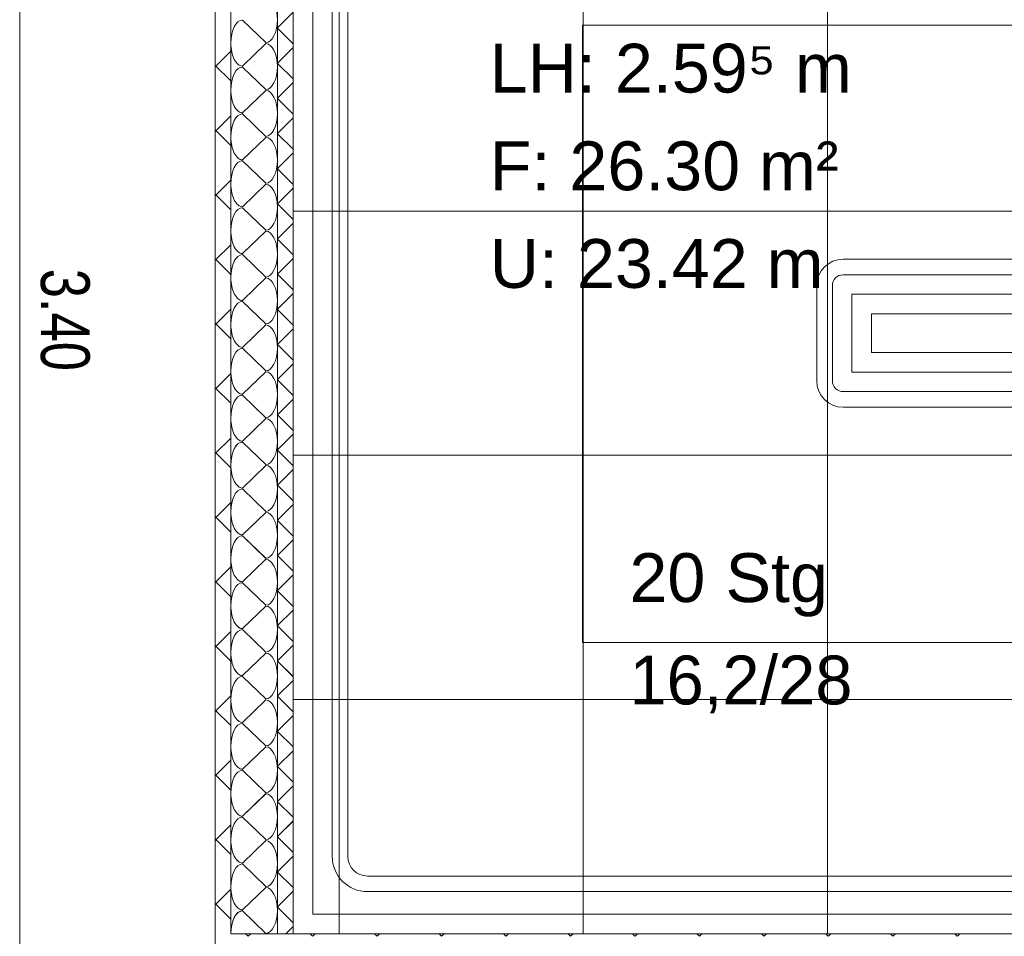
# Model space of a CAD drawing. Extents: x 229 to 926, y 37 to 878.
# Tile 40 of 163: x 372 to 422, y 668 to 715. Entities that reach past the tile are written whole.
import ezdxf
from ezdxf.lldxf.tags import DXFTag

# ---------------------------------------------------------------- set-up
doc = ezdxf.new("R2010")
doc.units = 0
doc.layers.get('0').update_dxf_attribs({"linetype": 'fein_strichliert', "lineweight": 13})
for name, color, linetype, lineweight in [('Axen', 7, 'Continuous', 25), ('Axen-A03CPAFYA9', 7, 'Continuous', 25), ('Deckenspiegel', 7, 'Continuous', 25), ('Fullfläche', 7, 'Continuous', 25), ('Fullfläche-A03CPAG4A9', 7, 'Continuous', 25), ('Maßlinien', 7, 'Continuous', 25), ('Maßlinien-A03CPAG1A9', 7, 'Continuous', 25), ('Räume', 7, 'Continuous', 25), ('Räume-A03CPAG6A9', 7, 'Continuous', 25), ('Treppen', 7, 'Continuous', 25), ('Treppen-A03CPAG3A9', 7, 'Continuous', 25), ('Wände', 7, 'Continuous', 25), ('Wände-A03CPAG0A9', 7, 'Continuous', 25)]:
    doc.layers.add(name, color=color, linetype=linetype, lineweight=lineweight)
doc.styles.get("Standard").update_dxf_attribs({"font": 'arial.ttf'})
tags = doc.linetypes.add('ALL_S25', pattern=[0.001, 0, -0.001]).pattern_tags.tags
tags[6:7] = [DXFTag(74, 4), DXFTag(75, 0), DXFTag(340, '0'), DXFTag(46, 1.0), DXFTag(50, 0.0), DXFTag(44, 0.0), DXFTag(45, 0.0)]
tags[4:5] = [DXFTag(74, 4), DXFTag(75, 0), DXFTag(340, '0'), DXFTag(46, 1.0), DXFTag(50, 0.0), DXFTag(44, 0.0), DXFTag(45, 0.0)]
tags = doc.linetypes.add('ALL_S25-A03CPAG2A9', pattern=[0.001, 0, -0.001]).pattern_tags.tags
tags[6:7] = [DXFTag(74, 4), DXFTag(75, 0), DXFTag(340, '0'), DXFTag(46, 1.0), DXFTag(50, 0.0), DXFTag(44, 0.0), DXFTag(45, 0.0)]
tags[4:5] = [DXFTag(74, 4), DXFTag(75, 0), DXFTag(340, '0'), DXFTag(46, 1.0), DXFTag(50, 0.0), DXFTag(44, 0.0), DXFTag(45, 0.0)]
tags = doc.linetypes.add('fein_strichliert', pattern=[4, 1, -2, 1]).pattern_tags.tags
tags[8:9] = [DXFTag(74, 4), DXFTag(75, 0), DXFTag(340, '0'), DXFTag(46, 0.0), DXFTag(50, 0.0), DXFTag(44, 0.0), DXFTag(45, 0.0)]
tags[6:7] = [DXFTag(74, 4), DXFTag(75, 0), DXFTag(340, '0'), DXFTag(46, 0.0), DXFTag(50, 0.0), DXFTag(44, 0.0), DXFTag(45, 0.0)]
tags[4:5] = [DXFTag(74, 4), DXFTag(75, 0), DXFTag(340, '0'), DXFTag(46, 0.0), DXFTag(50, 0.0), DXFTag(44, 0.0), DXFTag(45, 0.0)]

# ---------------------------------------------------------------- blocks, each defined once
blk = doc.blocks.new('Referenz-A03CPAFUA9', base_point=(255.728, 66.032))
at = {"layer": 'Axen', "color": 0, "linetype": 'ALL_S25', "lineweight": -2, "ltscale": 0.13}
blk.add_line((381.634, 66.032), (381.634, 801.546), dxfattribs=at)
at = {"layer": 'Fullfläche', "color": 0, "lineweight": -2}
for p, q in [((384.834, 714.223), (385.634, 715.023)), ((384.234, 713.47), (383.034, 714.622)), ((384.834, 714.21), (385.634, 713.411)), ((383.034, 712.27), (384.234, 713.422)), ((384.834, 712.423), (385.634, 713.223)), ((381.636, 712.227), (382.436, 713.026)), ((381.636, 712.307), (382.436, 711.507)), ((384.234, 711.07), (383.034, 712.222)), ((384.834, 712.41), (385.634, 711.611)), ((384.834, 710.623), (385.634, 711.423)), ((383.034, 709.87), (384.234, 711.022)), ((384.834, 710.61), (385.634, 709.811)), ((381.637, 708.927), (382.436, 709.726)), ((384.234, 708.67), (383.034, 709.822)), ((384.834, 708.823), (385.634, 709.623)), ((381.637, 709.006), (382.437, 708.207)), ((383.034, 707.47), (384.234, 708.622)), ((384.834, 708.81), (385.634, 708.011)), ((384.834, 707.023), (385.634, 707.823)), ((384.234, 706.27), (383.034, 707.422)), ((384.834, 707.01), (385.634, 706.211)), ((381.637, 705.627), (382.437, 706.426)), ((383.034, 705.07), (384.234, 706.222)), ((381.637, 705.706), (382.437, 704.907)), ((384.834, 705.223), (385.634, 706.023)), ((384.834, 705.21), (385.634, 704.411)), ((384.234, 703.87), (383.034, 705.022)), ((384.834, 703.423), (385.634, 704.222)), ((383.034, 702.67), (384.234, 703.822)), ((381.637, 702.328), (382.437, 703.127)), ((384.834, 703.41), (385.634, 702.611)), ((384.234, 701.47), (383.034, 702.622)), ((381.637, 702.406), (382.437, 701.606)), ((384.834, 701.623), (385.634, 702.422)), ((384.834, 701.61), (385.634, 700.811)), ((383.034, 700.27), (384.234, 701.422)), ((384.834, 699.823), (385.634, 700.622)), ((384.234, 699.069), (383.034, 700.222)), ((381.638, 699.028), (382.438, 699.827)), ((384.834, 699.81), (385.634, 699.011)), ((381.638, 699.105), (382.438, 698.306)), ((383.034, 697.87), (384.234, 699.022)), ((384.834, 698.023), (385.634, 698.822)), ((384.234, 696.67), (383.034, 697.822)), ((384.834, 698.01), (385.634, 697.211)), ((381.638, 695.728), (382.438, 696.527)), ((383.034, 695.47), (384.234, 696.621)), ((384.834, 696.223), (385.634, 697.022)), ((384.834, 696.21), (385.634, 695.411)), ((381.638, 695.805), (382.438, 695.006)), ((384.234, 694.27), (383.034, 695.422)), ((384.834, 694.423), (385.634, 695.222)), ((383.034, 693.069), (384.234, 694.222)), ((384.834, 694.41), (385.634, 693.611)), ((381.639, 692.429), (382.438, 693.228)), ((384.234, 691.87), (383.034, 693.022)), ((384.834, 692.623), (385.634, 693.422)), ((381.639, 692.504), (382.439, 691.705)), ((384.834, 692.61), (385.634, 691.811)), ((383.034, 690.669), (384.234, 691.821)), ((384.834, 690.823), (385.634, 691.622)), ((384.234, 689.469), (383.034, 690.621)), ((384.834, 690.81), (385.634, 690.011)), ((381.639, 689.129), (382.439, 689.928)), ((384.834, 689.023), (385.634, 689.822)), ((381.639, 689.204), (382.439, 688.405)), ((383.034, 688.269), (384.234, 689.421)), ((384.834, 689.01), (385.634, 688.211)), ((384.234, 687.069), (383.034, 688.221)), ((384.834, 687.223), (385.634, 688.022)), ((383.034, 685.869), (384.234, 687.021)), ((384.834, 687.21), (385.634, 686.411)), ((381.639, 685.829), (382.439, 686.628)), ((384.834, 685.423), (385.634, 686.222)), ((381.639, 685.904), (382.439, 685.104)), ((384.234, 684.669), (383.034, 685.821)), ((384.834, 685.41), (385.634, 684.611)), ((383.034, 683.469), (384.234, 684.621)), ((384.834, 683.623), (385.634, 684.422)), ((384.234, 682.269), (383.034, 683.421)), ((384.834, 683.61), (385.634, 682.811)), ((381.64, 682.53), (382.44, 683.329)), ((381.64, 682.603), (382.44, 681.804)), ((384.834, 681.823), (385.634, 682.622)), ((383.034, 681.069), (384.234, 682.221)), ((384.834, 681.81), (385.634, 681.011)), ((384.234, 679.869), (383.034, 681.021)), ((384.834, 680.023), (385.634, 680.822)), ((381.64, 679.23), (382.44, 680.029)), ((384.834, 680.01), (385.634, 679.211)), ((383.034, 678.669), (384.234, 679.821)), ((381.64, 679.303), (382.44, 678.504)), ((384.834, 678.223), (385.634, 679.022)), ((384.234, 677.469), (383.034, 678.621)), ((384.834, 678.21), (385.634, 677.411)), ((383.034, 676.269), (384.234, 677.421)), ((384.834, 676.423), (385.634, 677.222)), ((381.641, 675.93), (382.44, 676.729)), ((384.834, 676.41), (385.634, 675.611)), ((381.641, 676.003), (382.441, 675.203)), ((384.234, 675.069), (383.034, 676.221)), ((384.834, 674.623), (385.634, 675.422)), ((383.034, 673.869), (384.234, 675.021)), ((384.834, 674.61), (385.634, 673.811)), ((381.641, 672.631), (382.441, 673.43)), ((384.234, 672.669), (383.034, 673.821)), ((384.834, 672.823), (385.634, 673.622)), ((381.641, 672.702), (382.441, 671.903)), ((383.034, 671.469), (384.234, 672.621)), ((384.834, 672.81), (385.634, 672.011)), ((384.234, 670.269), (383.034, 671.421)), ((384.834, 671.023), (385.634, 671.822)), ((384.834, 671.01), (385.634, 670.211)), ((381.641, 669.331), (382.441, 670.13)), ((383.034, 669.069), (384.234, 670.221)), ((384.834, 669.223), (385.634, 670.022)), ((381.641, 669.402), (382.441, 668.602)), ((384.234, 667.869), (383.034, 669.021)), ((384.834, 669.21), (385.634, 668.411)), ((383.2, 667.845), (383.325, 667.72)), ((383.457, 667.845), (383.332, 667.72)), ((385.257, 667.845), (385.634, 668.222)), ((386.5, 667.845), (386.625, 667.72)), ((386.757, 667.845), (386.632, 667.72)), ((389.8, 667.845), (389.925, 667.72)), ((390.057, 667.845), (389.932, 667.72)), ((393.1, 667.845), (393.225, 667.72)), ((393.357, 667.845), (393.232, 667.72)), ((396.4, 667.845), (396.525, 667.72)), ((396.657, 667.845), (396.532, 667.72)), ((399.7, 667.845), (399.825, 667.72)), ((399.957, 667.845), (399.832, 667.72)), ((403, 667.845), (403.125, 667.72)), ((403.257, 667.845), (403.132, 667.72)), ((406.3, 667.845), (406.425, 667.72)), ((406.557, 667.845), (406.432, 667.72)), ((409.6, 667.845), (409.725, 667.72)), ((409.857, 667.845), (409.732, 667.72)), ((412.901, 667.845), (413.025, 667.72)), ((413.157, 667.845), (413.032, 667.72)), ((416.201, 667.845), (416.325, 667.72)), ((416.457, 667.845), (416.332, 667.72)), ((419.501, 667.845), (419.625, 667.72)), ((419.757, 667.845), (419.632, 667.72))]:
    blk.add_line(p, q, dxfattribs=at)
for centre, start_param, end_param in [((384.234, 714.646), 3.141593, 6.283185), ((383.034, 713.446), 0, 1.570796), ((383.034, 713.446), 1.570796, 3.141593), ((384.234, 712.246), 3.141593, 6.283185), ((383.034, 711.046), 0, 1.570796), ((383.034, 711.046), 1.570796, 3.141593), ((384.234, 709.846), 3.141593, 6.283185), ((383.034, 708.646), 0, 1.570796), ((383.034, 708.646), 1.570796, 3.141593), ((384.234, 707.446), 3.141593, 6.283185), ((383.034, 706.246), 0, 1.570796), ((383.034, 706.246), 1.570796, 3.141593), ((384.234, 705.046), 3.141593, 6.283185), ((383.034, 703.846), 0, 1.570796), ((383.034, 703.846), 1.570796, 3.141593), ((384.234, 702.646), 3.141593, 6.283185), ((383.034, 701.446), 0, 1.570796), ((383.034, 701.446), 1.570796, 3.141593), ((384.234, 700.246), 3.141593, 6.283185), ((383.034, 699.046), 0, 1.570796), ((383.034, 699.046), 1.570796, 3.141593), ((384.234, 697.845), 3.141593, 6.283185), ((383.034, 696.646), 0, 1.570796), ((383.034, 696.646), 1.570796, 3.141593), ((384.234, 695.446), 3.141593, 6.283185), ((383.034, 694.246), 0, 1.570796), ((383.034, 694.246), 1.570796, 3.141593), ((384.234, 693.045), 3.141593, 6.283185), ((383.034, 691.845), 0, 1.570796), ((383.034, 691.845), 1.570796, 3.141593), ((384.234, 690.646), 3.141593, 6.283185), ((383.034, 689.445), 0, 1.570796), ((383.034, 689.445), 1.570796, 3.141593), ((384.234, 688.245), 3.141593, 6.283185), ((383.034, 687.045), 0, 1.570796), ((383.034, 687.045), 1.570796, 3.141593), ((384.234, 685.845), 3.141593, 6.283185), ((383.034, 684.645), 0, 1.570796), ((383.034, 684.645), 1.570796, 3.141593), ((384.234, 683.445), 3.141593, 6.283185), ((383.034, 682.245), 0, 1.570796), ((383.034, 682.245), 1.570796, 3.141593), ((384.234, 681.045), 3.141593, 6.283185), ((383.034, 679.845), 0, 1.570796), ((383.034, 679.845), 1.570796, 3.141593), ((384.234, 678.645), 3.141593, 6.283185), ((383.034, 677.445), 0, 1.570796), ((383.034, 677.445), 1.570796, 3.141593), ((384.234, 676.245), 3.141593, 6.283185), ((383.034, 675.045), 0, 1.570796), ((383.034, 675.045), 1.570796, 3.141593), ((384.234, 673.845), 3.141593, 6.283185), ((383.034, 672.645), 0, 1.570796), ((383.034, 672.645), 1.570796, 3.141593), ((384.234, 671.445), 3.141593, 6.283185), ((383.034, 670.245), 0, 1.570796), ((383.034, 670.245), 1.570796, 3.141593), ((384.234, 669.045), 3.141593, 6.283185), ((383.034, 667.845), 0, 1.570796)]:
    blk.add_ellipse(centre, major_axis=(0, 1.176), ratio=0.5, start_param=start_param, end_param=end_param, dxfattribs=at)
at = {"layer": 'Maßlinien', "color": 0, "lineweight": -2}
blk.add_line((371.634, 665.345), (371.634, 733.346), dxfattribs=at)
at = {"layer": 'Treppen', "color": 0, "lineweight": -2}
for p, q in [((385.634, 667.845), (385.634, 729.346)), ((386.634, 668.845), (386.634, 728.346)), ((387.634, 671.805), (387.634, 725.386)), ((388.434, 671.805), (388.434, 725.386)), ((473.835, 714.396), (400.434, 714.363)), ((400.434, 714.363), (400.434, 682.763)), ((429.138, 702.386), (413.786, 702.386)), ((428.825, 701.586), (413.786, 701.586)), ((412.434, 696.157), (412.434, 701.034)), ((413.234, 696.157), (413.234, 701.034)), ((428.434, 700.586), (414.234, 700.586)), ((414.234, 696.606), (414.234, 700.586)), ((428.043, 699.586), (415.234, 699.586)), ((415.234, 697.606), (415.234, 699.586)), ((490.235, 697.606), (415.234, 697.606)), ((491.235, 696.606), (414.234, 696.606)), ((489.583, 695.606), (413.786, 695.606)), ((489.683, 694.806), (413.786, 694.806)), ((400.434, 682.763), (473.835, 682.763)), ((489.683, 670.805), (389.434, 670.805)), ((489.583, 670.005), (389.434, 670.005)), ((491.035, 668.845), (386.634, 668.845)), ((491.035, 667.845), (385.634, 667.845))]:
    blk.add_line(p, q, dxfattribs=at)
for centre, major_axis, end_param in [((413.786, 701.034), (0, 1.352), 1.570796), ((413.786, 701.034), (0, 0.552), 1.570796), ((413.786, 696.157), (-1.352, 0), 1.570796), ((413.786, 696.157), (-0.552, 0), 1.570797), ((389.434, 671.805), (-1.8, 0), 1.570796), ((389.434, 671.805), (-1, 0), 1.570796)]:
    blk.add_ellipse(centre, major_axis=major_axis, ratio=1, start_param=0, end_param=end_param, dxfattribs=at)
at = {"layer": 'Wände', "color": 0, "lineweight": -2}
for p, q in [((381.634, 665.345), (381.634, 733.346)), ((382.433, 729.346), (382.433, 667.845)), ((384.834, 667.845), (384.834, 729.346)), ((385.634, 729.346), (385.634, 667.845)), ((382.433, 667.845), (506.335, 667.845))]:
    blk.add_line(p, q, dxfattribs=at)
at = {"layer": 'Maßlinien', "color": 0, "lineweight": -2, "insert": (375.218, 701.896), "char_height": 2.50002, "attachment_point": 1, "rotation": 270}
blk.add_mtext('{\\W0.77;\\fArial;3.40}', dxfattribs=at)
at = {"layer": 'Räume', "color": 0, "lineweight": -2, "char_height": 2.50002, "attachment_point": 1, "rotation": 0}
for s, insert in [('{\\fArial;LH: 2.59⁵ m}', (395.698, 713.415)), ('{\\fArial;F: 26.30 m²}', (395.698, 708.415)), ('{\\fArial;U: 23.42 m}', (395.698, 703.415))]:
    blk.add_mtext(s, dxfattribs=dict(at, insert=insert))
at = {"layer": 'Treppen', "color": 0, "lineweight": -2, "char_height": 2.50002, "attachment_point": 1, "rotation": 0}
for s, insert in [('{\\fArial;20}', (402.844, 687.331)), ('{\\fArial;Stg}', (407.763, 687.331)), ('{\\W0.98;\\fArial;16,2/28}', (402.844, 682.091))]:
    blk.add_mtext(s, dxfattribs=dict(at, insert=insert))
blk = doc.blocks.new('Referenz-A03CPAG8A9', base_point=(281.599, 66.032))
at = {"layer": 'Axen-A03CPAFYA9', "color": 0, "linetype": 'ALL_S25-A03CPAG2A9', "lineweight": -2, "ltscale": 0.13}
blk.add_line((381.634, 66.032), (381.634, 801.545), dxfattribs=at)
at = {"layer": 'Deckenspiegel', "color": 0, "lineweight": -2}
for p, q in [((385.634, 729.346), (385.634, 667.846)), ((387.984, 667.846), (387.984, 729.346)), ((400.484, 667.846), (400.484, 729.346)), ((412.984, 667.846), (412.984, 729.346)), ((385.634, 704.846), (552.833, 704.846)), ((385.634, 692.346), (552.833, 692.346)), ((385.634, 679.846), (552.833, 679.846)), ((385.634, 667.846), (552.834, 667.847))]:
    blk.add_line(p, q, dxfattribs=at)
at = {"layer": 'Fullfläche-A03CPAG4A9', "color": 0, "lineweight": -2}
for p, q in [((384.834, 714.224), (385.634, 715.023)), ((384.234, 713.47), (383.034, 714.622)), ((384.834, 714.21), (385.634, 713.411)), ((383.034, 712.27), (384.234, 713.422)), ((384.834, 712.424), (385.634, 713.223)), ((381.636, 712.227), (382.436, 713.026)), ((381.636, 712.307), (382.436, 711.508)), ((384.234, 711.07), (383.034, 712.222)), ((384.834, 712.41), (385.634, 711.611)), ((384.834, 710.624), (385.634, 711.423)), ((383.034, 709.87), (384.234, 711.022)), ((384.834, 710.61), (385.634, 709.811)), ((381.637, 708.927), (382.436, 709.726)), ((384.234, 708.67), (383.034, 709.822)), ((384.834, 708.824), (385.634, 709.623)), ((381.637, 709.007), (382.437, 708.207)), ((383.034, 707.47), (384.234, 708.622)), ((384.834, 708.81), (385.634, 708.011)), ((384.834, 707.024), (385.634, 707.823)), ((384.234, 706.27), (383.034, 707.422)), ((384.834, 707.01), (385.634, 706.211)), ((381.637, 705.628), (382.437, 706.427)), ((383.034, 705.07), (384.234, 706.222)), ((381.637, 705.706), (382.437, 704.907)), ((384.834, 705.224), (385.634, 706.023)), ((384.834, 705.21), (385.634, 704.411)), ((384.234, 703.87), (383.034, 705.022)), ((384.834, 703.424), (385.634, 704.223)), ((383.034, 702.67), (384.234, 703.822)), ((381.637, 702.328), (382.437, 703.127)), ((384.834, 703.411), (385.634, 702.611)), ((384.234, 701.47), (383.034, 702.622)), ((381.637, 702.406), (382.437, 701.607)), ((384.834, 701.624), (385.634, 702.423)), ((384.834, 701.611), (385.634, 700.811)), ((383.034, 700.27), (384.234, 701.422)), ((384.834, 699.824), (385.634, 700.623)), ((384.234, 699.07), (383.034, 700.222)), ((381.638, 699.028), (382.438, 699.827)), ((384.834, 699.811), (385.634, 699.011)), ((381.638, 699.106), (382.438, 698.306)), ((383.034, 697.87), (384.234, 699.022)), ((384.834, 698.024), (385.634, 698.823)), ((384.234, 696.67), (383.034, 697.822)), ((384.834, 698.011), (385.634, 697.211)), ((381.638, 695.729), (382.438, 696.528)), ((383.034, 695.47), (384.234, 696.622)), ((384.834, 696.224), (385.634, 697.023)), ((384.834, 696.211), (385.634, 695.411)), ((381.638, 695.805), (382.438, 695.006)), ((384.234, 694.27), (383.034, 695.422)), ((384.834, 694.423), (385.634, 695.223)), ((383.034, 693.07), (384.234, 694.222)), ((384.834, 694.411), (385.634, 693.611)), ((381.639, 692.429), (382.438, 693.228)), ((384.234, 691.87), (383.034, 693.022)), ((384.834, 692.623), (385.634, 693.423)), ((381.639, 692.505), (382.439, 691.706)), ((384.834, 692.611), (385.634, 691.812)), ((383.034, 690.67), (384.234, 691.822)), ((384.834, 690.823), (385.634, 691.623)), ((384.234, 689.47), (383.034, 690.622)), ((384.834, 690.811), (385.634, 690.011)), ((381.639, 689.129), (382.439, 689.929)), ((384.834, 689.023), (385.634, 689.823)), ((381.639, 689.205), (382.439, 688.405)), ((383.034, 688.27), (384.234, 689.422)), ((384.834, 689.011), (385.634, 688.212)), ((384.234, 687.07), (383.034, 688.222)), ((384.834, 687.223), (385.634, 688.023)), ((383.034, 685.87), (384.234, 687.022)), ((384.834, 687.211), (385.634, 686.412)), ((381.639, 685.83), (382.439, 686.629)), ((384.834, 685.423), (385.634, 686.223)), ((381.639, 685.904), (382.439, 685.105)), ((384.234, 684.67), (383.034, 685.822)), ((384.834, 685.411), (385.634, 684.612)), ((383.034, 683.47), (384.234, 684.622)), ((384.834, 683.623), (385.634, 684.423)), ((384.234, 682.27), (383.034, 683.422)), ((384.834, 683.611), (385.634, 682.812)), ((381.64, 682.53), (382.44, 683.329)), ((381.64, 682.604), (382.44, 681.805)), ((384.834, 681.823), (385.634, 682.623)), ((383.034, 681.07), (384.234, 682.222)), ((384.834, 681.811), (385.634, 681.012)), ((384.234, 679.87), (383.034, 681.022)), ((384.834, 680.023), (385.634, 680.823)), ((381.64, 679.231), (382.44, 680.03)), ((384.834, 680.011), (385.634, 679.212)), ((383.034, 678.67), (384.234, 679.822)), ((381.64, 679.303), (382.44, 678.504)), ((384.834, 678.223), (385.634, 679.023)), ((384.234, 677.47), (383.034, 678.622)), ((384.834, 678.211), (385.634, 677.412)), ((383.034, 676.27), (384.234, 677.422)), ((384.834, 676.423), (385.634, 677.222)), ((381.641, 675.931), (382.44, 676.73)), ((384.834, 676.411), (385.634, 675.612)), ((381.641, 676.003), (382.441, 675.204)), ((384.234, 675.07), (383.034, 676.222)), ((384.834, 674.623), (385.634, 675.423)), ((383.034, 673.87), (384.234, 675.022)), ((384.834, 674.611), (385.634, 673.812)), ((381.641, 672.631), (382.441, 673.43)), ((384.234, 672.67), (383.034, 673.822)), ((384.834, 672.823), (385.634, 673.623)), ((381.641, 672.703), (382.441, 671.904)), ((383.034, 671.47), (384.234, 672.622)), ((384.834, 672.811), (385.634, 672.012)), ((384.234, 670.27), (383.034, 671.422)), ((384.834, 671.023), (385.634, 671.823)), ((384.834, 671.011), (385.634, 670.212)), ((381.641, 669.332), (382.441, 670.131)), ((383.034, 669.07), (384.234, 670.222)), ((384.834, 669.223), (385.634, 670.022)), ((381.641, 669.402), (382.441, 668.603)), ((384.234, 667.87), (383.034, 669.022)), ((384.834, 669.211), (385.634, 668.412)), ((383.2, 667.846), (383.325, 667.721)), ((383.457, 667.846), (383.332, 667.721)), ((385.257, 667.846), (385.634, 668.223)), ((386.5, 667.846), (386.625, 667.721)), ((386.757, 667.846), (386.632, 667.721)), ((389.8, 667.846), (389.925, 667.721)), ((390.056, 667.846), (389.932, 667.721)), ((393.1, 667.846), (393.225, 667.721)), ((393.356, 667.846), (393.232, 667.721)), ((396.4, 667.846), (396.525, 667.721)), ((396.656, 667.846), (396.532, 667.721)), ((399.7, 667.846), (399.825, 667.721)), ((399.956, 667.846), (399.832, 667.721)), ((403, 667.846), (403.125, 667.721)), ((403.256, 667.846), (403.132, 667.721)), ((406.3, 667.846), (406.425, 667.721)), ((406.556, 667.846), (406.431, 667.721)), ((409.6, 667.846), (409.725, 667.721)), ((409.856, 667.846), (409.732, 667.721)), ((412.9, 667.846), (413.025, 667.721)), ((413.156, 667.846), (413.032, 667.721)), ((416.2, 667.846), (416.325, 667.721)), ((416.456, 667.846), (416.332, 667.721)), ((419.5, 667.846), (419.625, 667.721)), ((419.756, 667.846), (419.631, 667.721))]:
    blk.add_line(p, q, dxfattribs=at)
for centre, start_param, end_param in [((384.234, 714.646), 3.141593, 6.283185), ((383.034, 713.446), 0, 1.570796), ((383.034, 713.446), 1.570796, 3.141593), ((384.234, 712.246), 3.141593, 6.283185), ((383.034, 711.046), 0, 1.570796), ((383.034, 711.046), 1.570796, 3.141593), ((384.234, 709.846), 3.141593, 6.283185), ((383.034, 708.646), 0, 1.570796), ((383.034, 708.646), 1.570796, 3.141593), ((384.234, 707.446), 3.141593, 6.283185), ((383.034, 706.246), 0, 1.570796), ((383.034, 706.246), 1.570796, 3.141593), ((384.234, 705.046), 3.141593, 6.283185), ((383.034, 703.846), 0, 1.570796), ((383.034, 703.846), 1.570796, 3.141593), ((384.234, 702.646), 3.141593, 6.283185), ((383.034, 701.446), 0, 1.570796), ((383.034, 701.446), 1.570796, 3.141593), ((384.234, 700.246), 3.141593, 6.283185), ((383.034, 699.046), 0, 1.570796), ((383.034, 699.046), 1.570796, 3.141593), ((384.234, 697.846), 3.141593, 6.283185), ((383.034, 696.646), 0, 1.570796), ((383.034, 696.646), 1.570796, 3.141593), ((384.234, 695.446), 3.141593, 6.283185), ((383.034, 694.246), 0, 1.570796), ((383.034, 694.246), 1.570796, 3.141593), ((384.234, 693.046), 3.141593, 6.283185), ((383.034, 691.846), 0, 1.570796), ((383.034, 691.846), 1.570796, 3.141593), ((384.234, 690.646), 3.141593, 6.283185), ((383.034, 689.446), 0, 1.570796), ((383.034, 689.446), 1.570796, 3.141593), ((384.234, 688.246), 3.141593, 6.283185), ((383.034, 687.046), 0, 1.570796), ((383.034, 687.046), 1.570796, 3.141593), ((384.234, 685.846), 3.141593, 6.283185), ((383.034, 684.646), 0, 1.570796), ((383.034, 684.646), 1.570796, 3.141593), ((384.234, 683.446), 3.141593, 6.283185), ((383.034, 682.246), 0, 1.570796), ((383.034, 682.246), 1.570796, 3.141593), ((384.234, 681.046), 3.141593, 6.283185), ((383.034, 679.846), 0, 1.570796), ((383.034, 679.846), 1.570796, 3.141593), ((384.234, 678.646), 3.141593, 6.283185), ((383.034, 677.446), 0, 1.570796), ((383.034, 677.446), 1.570796, 3.141593), ((384.234, 676.246), 3.141593, 6.283185), ((383.034, 675.046), 0, 1.570796), ((383.034, 675.046), 1.570796, 3.141593), ((384.234, 673.846), 3.141593, 6.283185), ((383.034, 672.646), 0, 1.570796), ((383.034, 672.646), 1.570796, 3.141593), ((384.234, 671.446), 3.141593, 6.283185), ((383.034, 670.246), 0, 1.570796), ((383.034, 670.246), 1.570796, 3.141593), ((384.234, 669.046), 3.141593, 6.283185), ((383.034, 667.846), 0, 1.570796)]:
    blk.add_ellipse(centre, major_axis=(0, 1.176), ratio=0.5, start_param=start_param, end_param=end_param, dxfattribs=at)
at = {"layer": 'Maßlinien-A03CPAG1A9', "color": 0, "lineweight": -2}
blk.add_line((371.634, 665.346), (371.634, 733.346), dxfattribs=at)
at = {"layer": 'Treppen-A03CPAG3A9', "color": 0, "lineweight": -2}
for p, q in [((385.634, 667.846), (385.634, 729.346)), ((386.634, 668.846), (386.634, 728.346)), ((387.634, 671.806), (387.634, 725.386)), ((388.434, 671.806), (388.434, 725.386)), ((473.833, 714.396), (400.434, 714.363)), ((400.434, 714.363), (400.434, 682.764)), ((429.138, 702.386), (413.785, 702.386)), ((428.825, 701.586), (413.785, 701.586)), ((412.434, 696.158), (412.434, 701.034)), ((413.234, 696.158), (413.234, 701.034)), ((428.434, 700.586), (414.234, 700.586)), ((414.234, 696.606), (414.234, 700.586)), ((428.042, 699.586), (415.234, 699.586)), ((415.234, 697.606), (415.234, 699.586)), ((490.233, 697.606), (415.234, 697.606)), ((491.233, 696.606), (414.234, 696.606)), ((489.582, 695.606), (413.785, 695.606)), ((489.682, 694.806), (413.785, 694.806)), ((400.434, 682.764), (473.833, 682.764)), ((489.682, 670.806), (389.434, 670.806)), ((489.582, 670.006), (389.434, 670.006)), ((491.033, 668.846), (386.634, 668.846)), ((491.033, 667.846), (385.634, 667.846))]:
    blk.add_line(p, q, dxfattribs=at)
for centre, major_axis, end_param in [((413.785, 701.034), (0, 1.352), 1.570796), ((413.785, 701.034), (0, 0.552), 1.570796), ((413.785, 696.158), (-1.352, 0), 1.570796), ((413.785, 696.158), (-0.552, 0), 1.570797), ((389.434, 671.806), (-1.8, 0), 1.570796), ((389.434, 671.806), (-1, 0), 1.570796)]:
    blk.add_ellipse(centre, major_axis=major_axis, ratio=1, start_param=0, end_param=end_param, dxfattribs=at)
at = {"layer": 'Wände-A03CPAG0A9', "color": 0, "lineweight": -2}
for p, q in [((381.634, 665.346), (381.634, 733.346)), ((382.433, 729.346), (382.433, 667.846)), ((384.834, 667.846), (384.834, 729.346)), ((385.634, 729.346), (385.634, 667.846)), ((382.433, 667.846), (506.333, 667.846))]:
    blk.add_line(p, q, dxfattribs=at)
at = {"layer": 'Maßlinien-A03CPAG1A9', "color": 0, "lineweight": -2, "insert": (375.218, 701.896), "char_height": 2.49999, "attachment_point": 1, "rotation": 270}
blk.add_mtext('{\\W0.77;\\fArial;3.40}', dxfattribs=at)
at = {"layer": 'Räume-A03CPAG6A9', "color": 0, "lineweight": -2, "char_height": 2.49999, "attachment_point": 1, "rotation": 0}
for s, insert in [('{\\fArial;LH: 2.59⁵ m}', (395.698, 713.415)), ('{\\fArial;F: 26.30 m²}', (395.698, 708.415)), ('{\\fArial;U: 23.42 m}', (395.698, 703.415))]:
    blk.add_mtext(s, dxfattribs=dict(at, insert=insert))
at = {"layer": 'Treppen-A03CPAG3A9', "color": 0, "lineweight": -2, "char_height": 2.49999, "attachment_point": 1, "rotation": 0}
for s, insert in [('{\\fArial;20}', (402.844, 687.332)), ('{\\fArial;Stg}', (407.762, 687.332)), ('{\\W0.98;\\fArial;16,2/28}', (402.844, 682.092))]:
    blk.add_mtext(s, dxfattribs=dict(at, insert=insert))

msp = doc.modelspace()

# ---------------------------------------------------------------- block references
at = {"color": 251, "lineweight": 13, "ltscale": 0.13, "true_color": 0x606060}
for name, p in [('Referenz-A03CPAFUA9', (255.728, 66.032)), ('Referenz-A03CPAG8A9', (281.599, 66.032))]:
    msp.add_blockref(name, p, dxfattribs=at)

doc.saveas('drawing.dxf')
